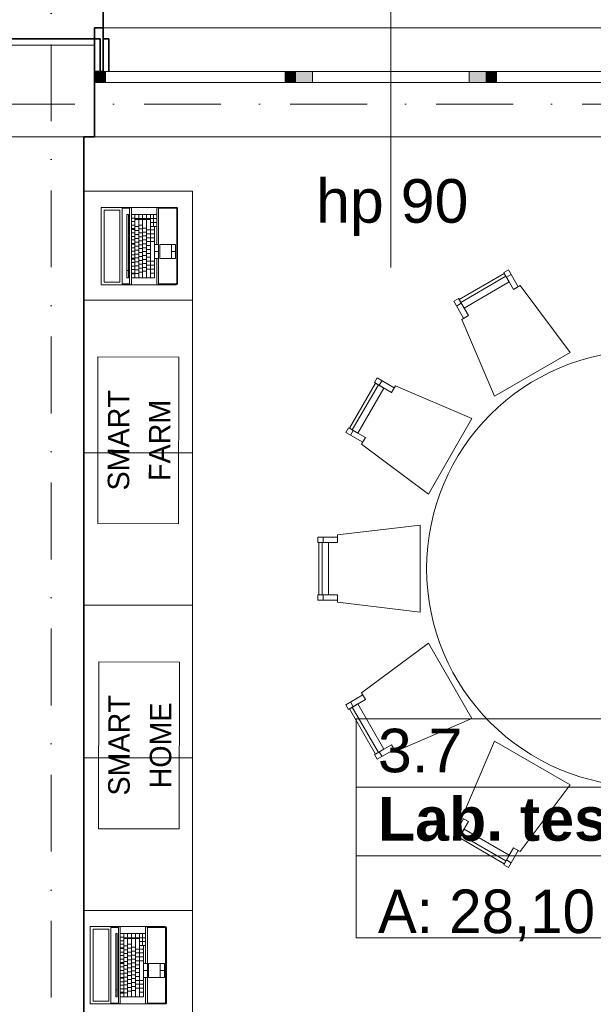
# Model space of a CAD drawing. Header units: millimetres. Extents: x -34676 to 172266, y 39940 to 476087.
# Tile 219 of 256: x 28716 to 31350, y 391760 to 396278. Entities that reach past the tile are written whole.
import ezdxf

# ---------------------------------------------------------------- set-up
doc = ezdxf.new("R2010")
doc.units = ezdxf.units.MM
doc.header["$MEASUREMENT"] = 0
doc.set_wipeout_variables(frame=1)
doc.linetypes.add('Kropki i Kreski', pattern=[6.702778, 3.527778, -1.763889, 0, -1.411111])
doc.linetypes.add('Wipeout_Contour', pattern=[1000, 0, -1000])
for name, color, linetype in [('#podkład', 252, 'Continuous'), ('- A - ocieplenie', 7, 'Continuous'), ('- strefy pomieszczeń', 7, 'Continuous'), ('2D - Rysunki i Obrazki', 7, 'Continuous'), ('Konstrukcja - Siatka mod', 7, 'Continuous'), ('Konstrukcja - Stropy', 7, 'Continuous'), ('Konstrukcja - Ściany nośne wew..P', 7, 'Continuous'), ('Konstrukcja - Ściany zewnętrzne', 7, 'Continuous'), ('Okna Archicada', 7, 'Continuous'), ('Wnętrze - Umeblowanie', 7, 'Continuous'), ('Znaczniki okien Archicada', 7, 'Continuous')]:
    doc.layers.add(name, color=color, linetype=linetype)
doc.styles.add('STYL_AUTOMATYCZNY_1', font='arial.ttf')
doc.styles.add('STYL_AUTOMATYCZNY_2', font='arial.ttf')
doc.styles.add('STYL_AUTOMATYCZNY_6', font='txt')
doc.styles.add('STYL_AUTOMATYCZNY_8', font='txt')

# ---------------------------------------------------------------- blocks, each defined once
blk = doc.blocks.new('uyd')
at = {"layer": 'Okna Archicada', "linetype": 'Continuous', "lineweight": 13}
for points in [[(28667.6, 186090.5), (28667.6, 186040.5), (28717.6, 186040.5), (28717.6, 186090.5)], [(29592.6, 186040.5), (29592.6, 186090.5), (29542.6, 186090.5), (29542.6, 186040.5)], [(29592.6, 186090.5), (29592.6, 186040.5), (29667.6, 186040.5), (29667.6, 186090.5)], [(30462.6, 186040.5), (30462.6, 186090.5), (30387.6, 186090.5), (30387.6, 186040.5)], [(30462.6, 186090.5), (30462.6, 186040.5), (30512.6, 186040.5), (30512.6, 186090.5)]]:
    blk.add_hatch(color=252, dxfattribs=at).paths.add_polyline_path(points)
at = {"layer": '- A - ocieplenie', "color": 252, "linetype": 'Continuous', "lineweight": 35, "ltscale": 100}
for p, q in [((28707.6, 186290.5), (28707.6, 186240.5)), ((28707.6, 186240.5), (28707.6, 186090.5))]:
    blk.add_line(p, q, dxfattribs=at)
at = {"layer": '- A - ocieplenie', "color": 252, "linetype": 'Continuous', "lineweight": 35, "ltscale": 100, "flags": 128}
for points in [[(28707.6, 186240.5), (28707.6, 186440.5)], [(28707.6, 186290.5), (28667.6, 186290.5)], [(28667.6, 186290.5), (28667.6, 186090.5)], [(28267.6, 186240.5), (28692.6, 186240.5)], [(28692.6, 186240.5), (28692.6, 186090.5)], [(28732.6, 186240.5), (28707.6, 186240.5)], [(28732.6, 186090.5), (28732.6, 186240.5)], [(28667.6, 186090.5), (28707.6, 186090.5)]]:
    blk.add_lwpolyline(points, dxfattribs=at)
at = {"layer": '- strefy pomieszczeń', "color": 252, "linetype": 'Continuous', "lineweight": 13, "ltscale": 100}
for p, q in [((29868.2, 183119.9), (32598.3, 183119.9)), ((29868.2, 182805.6), (29868.2, 183119.9)), ((32598.3, 182805.6), (29868.2, 182805.6)), ((29868.2, 182805.6), (32598.3, 182805.6)), ((29868.2, 182491.3), (29868.2, 182805.6)), ((32598.3, 182491.3), (29868.2, 182491.3)), ((29868.2, 182491.3), (32598.3, 182491.3)), ((29868.2, 182114.8), (29868.2, 182491.3)), ((32598.3, 182114.8), (29868.2, 182114.8))]:
    blk.add_line(p, q, dxfattribs=at)
at = {"layer": 'Konstrukcja - Siatka mod', "color": 252, "linetype": 'Kropki i Kreski', "lineweight": 13, "ltscale": 100}
for p, q in [((28467.6, 188896.4), (28467.6, 171931.6)), ((20180, 185940.5), (49624.6, 185940.5))]:
    blk.add_line(p, q, dxfattribs=at)
at = {"layer": 'Konstrukcja - Stropy', "color": 252, "linetype": 'Continuous', "lineweight": 13, "ltscale": 100}
blk.add_line((49667.6, 185790.5), (22627.6, 185790.5), dxfattribs=at)
at = {"layer": 'Konstrukcja - Ściany nośne wew..P', "color": 252, "linetype": 'Continuous', "lineweight": 35, "ltscale": 100, "flags": 128}
blk.add_lwpolyline([(28617.6, 180840.5), (28617.6, 185790.5)], dxfattribs=at)
at = {"layer": 'Konstrukcja - Ściany zewnętrzne', "color": 252, "linetype": 'Continuous', "lineweight": 35, "ltscale": 100}
for p, q in [((28667.6, 186090.5), (28667.6, 186040.5)), ((28667.6, 186040.5), (28667.6, 185790.5))]:
    blk.add_line(p, q, dxfattribs=at)
at = {"layer": 'Konstrukcja - Ściany zewnętrzne', "color": 252, "linetype": 'Continuous', "lineweight": 13, "ltscale": 100, "flags": 128}
blk.add_lwpolyline([(28667.6, 186090.5), (28667.6, 186210.5), (28267.6, 186210.5), (28267.6, 186090.5)], dxfattribs=at)
at = {"layer": 'Konstrukcja - Ściany zewnętrzne', "color": 252, "linetype": 'Continuous', "lineweight": 35, "ltscale": 100, "flags": 128}
blk.add_lwpolyline([(28617.6, 185790.5), (28667.6, 185790.5)], dxfattribs=at)
at = {"layer": 'Okna Archicada', "color": 252, "linetype": 'Continuous', "lineweight": 13, "ltscale": 100}
for p, q in [((28707.6, 186290.5), (31347.6, 186290.5)), ((31387.6, 186090.5), (28667.6, 186090.5)), ((28667.6, 186090.5), (28717.6, 186090.5)), ((28707.6, 186090.5), (31347.6, 186090.5)), ((28717.6, 186090.5), (28717.6, 186040.5)), ((28717.6, 186090.5), (29542.6, 186090.5)), ((29542.6, 186040.5), (29542.6, 186090.5)), ((29542.6, 186090.5), (29592.6, 186090.5)), ((29592.6, 186090.5), (29667.6, 186090.5)), ((29667.6, 186090.5), (29667.6, 186040.5)), ((29667.6, 186090.5), (30387.6, 186090.5)), ((30387.6, 186040.5), (30387.6, 186090.5)), ((30387.6, 186090.5), (30462.6, 186090.5)), ((30462.6, 186090.5), (30512.6, 186090.5)), ((30512.6, 186090.5), (30512.6, 186040.5)), ((30512.6, 186090.5), (31337.6, 186090.5)), ((28717.6, 186040.5), (28667.6, 186040.5)), ((29542.6, 186040.5), (28717.6, 186040.5)), ((29592.6, 186040.5), (29542.6, 186040.5)), ((29667.6, 186040.5), (29592.6, 186040.5)), ((30387.6, 186040.5), (29667.6, 186040.5)), ((30462.6, 186040.5), (30387.6, 186040.5)), ((30512.6, 186040.5), (30462.6, 186040.5)), ((31337.6, 186040.5), (30512.6, 186040.5)), ((31387.6, 185790.5), (28667.6, 185790.5))]:
    blk.add_line(p, q, dxfattribs=at)
at = {"layer": 'Okna Archicada', "color": 252, "linetype": 'Continuous', "lineweight": 35, "ltscale": 100}
for p, q in [((28707.6, 186290.5), (28707.6, 186240.5)), ((28707.6, 186240.5), (28707.6, 186090.5)), ((28667.6, 186090.5), (28667.6, 186040.5)), ((28667.6, 186090.5), (28667.6, 186040.5)), ((28667.6, 186040.5), (28667.6, 185790.5))]:
    blk.add_line(p, q, dxfattribs=at)
at = {"layer": 'Wnętrze - Umeblowanie', "color": 252, "linetype": 'Continuous', "lineweight": 13, "ltscale": 100}
for p, q in [((28698.3, 185466.5), (28698.3, 185111.5)), ((28698.7, 185466.5), (28698.3, 185466.5)), ((28699.6, 185466.5), (28698.7, 185466.5)), ((28700.9, 185466.5), (28699.6, 185466.5)), ((28702.5, 185466.5), (28700.9, 185466.5)), ((28704, 185466.5), (28702.5, 185466.5)), ((28705.2, 185466.5), (28704, 185466.5)), ((28706, 185466.5), (28705.2, 185466.5)), ((29042.5, 185466.5), (28706, 185466.5)), ((28711.5, 185124), (28711.5, 185454)), ((28711.5, 185454), (28783.3, 185454)), ((28783.3, 185454), (28783.3, 185124)), ((28793.5, 185466.5), (28793.5, 185111.5)), ((28828.5, 185462.5), (28793.5, 185462.5)), ((28828.5, 185463.1), (28828.8, 185463.9)), ((28828.5, 185463.1), (28828.5, 185114.9)), ((28828.8, 185463.9), (28831.2, 185465.3)), ((28831.2, 185465.3), (28835.6, 185466.4)), ((28836.5, 185466.5), (28835.6, 185466.4)), ((28836.5, 185434), (28836.5, 185466.5)), ((28952.5, 185434), (28952.5, 185466.5)), ((28953.4, 185466.4), (28952.5, 185466.5)), ((28957.8, 185465.3), (28953.4, 185466.4)), ((28960.2, 185463.9), (28957.8, 185465.3)), ((28960.5, 185463.1), (28960.2, 185463.9)), ((28960.5, 185297), (28960.5, 185463.1)), ((29042.1, 185462.5), (28960.5, 185462.5)), ((29043.2, 185462.3), (29042.1, 185462.5)), ((29044.8, 185466.1), (29042.5, 185466.5)), ((29043.9, 185461.9), (29043.2, 185462.3)), ((29044.3, 185461.2), (29043.9, 185461.9)), ((29044.5, 185460.1), (29044.3, 185461.2)), ((29044.5, 185117.9), (29044.5, 185460.1)), ((29046.7, 185464.8), (29044.8, 185466.1)), ((29048, 185462.8), (29046.7, 185464.8)), ((29048.5, 185460.5), (29048, 185462.8)), ((29048.5, 185117.5), (29048.5, 185460.5)), ((28815.5, 185144), (28815.5, 185434)), ((28815.5, 185434), (28822.5, 185434)), ((28822.5, 185434), (28822.5, 185144)), ((28836.5, 185144), (28836.5, 185434)), ((28836.5, 185434), (28952.5, 185434)), ((28852, 185417.5), (28836.5, 185417.5)), ((28852, 185144), (28852, 185434)), ((28924, 185415.5), (28852, 185415.5)), ((28924, 185411.5), (28852, 185411.5)), ((28870, 185415.5), (28870, 185434)), ((28870, 185144), (28870, 185411.5)), ((28888, 185415.5), (28888, 185434)), ((28888, 185144), (28888, 185411.5)), ((28906, 185415.5), (28906, 185434)), ((28906, 185144), (28906, 185411.5)), ((28924, 185144), (28924, 185434)), ((28952.5, 185415.5), (28924, 185415.5)), ((28938, 185379), (28938, 185434)), ((28952.5, 185434), (28952.5, 185379)), ((28852, 185401.5), (28836.5, 185401.5)), ((28852, 185385.5), (28836.5, 185385.5)), ((28852, 185369.5), (28836.5, 185369.5)), ((28852, 185365.5), (28836.5, 185365.5)), ((28870, 185378.5), (28852, 185378.5)), ((28888, 185385.5), (28870, 185385.5)), ((28888, 185367.5), (28870, 185367.5)), ((28906, 185371.5), (28888, 185371.5)), ((28942.5, 185363.5), (28906, 185363.5)), ((28952.5, 185397.5), (28924, 185397.5)), ((28924, 185379), (28952.5, 185379)), ((28942.5, 185379), (28942.5, 185144)), ((28952.5, 185379), (28942.5, 185379)), ((28952.5, 185297), (28952.5, 185379)), ((28852, 185349.5), (28836.5, 185349.5)), ((28852, 185333.5), (28836.5, 185333.5)), ((28852, 185317.5), (28836.5, 185317.5)), ((28870, 185360.5), (28852, 185360.5)), ((28870, 185342.5), (28852, 185342.5)), ((28870, 185324.5), (28852, 185324.5)), ((28888, 185349.5), (28870, 185349.5)), ((28888, 185331.5), (28870, 185331.5)), ((28906, 185353.5), (28888, 185353.5)), ((28906, 185335.5), (28888, 185335.5)), ((28906, 185317.5), (28888, 185317.5)), ((28942.5, 185345.5), (28906, 185345.5)), ((28942.5, 185327.5), (28906, 185327.5)), ((28852, 185301.5), (28836.5, 185301.5)), ((28852, 185297.5), (28836.5, 185297.5)), ((28852, 185281.5), (28836.5, 185281.5)), ((28870, 185306.5), (28852, 185306.5)), ((28870, 185288.5), (28852, 185288.5)), ((28888, 185313.5), (28870, 185313.5)), ((28888, 185295.5), (28870, 185295.5)), ((28888, 185277.5), (28870, 185277.5)), ((28906, 185299.5), (28888, 185299.5)), ((28906, 185281.5), (28888, 185281.5)), ((28942.5, 185309.5), (28906, 185309.5)), ((28924, 185291.5), (28906, 185291.5)), ((28924, 185273.5), (28906, 185273.5)), ((28942.5, 185297), (28952.5, 185297)), ((28952.5, 185297), (28960.5, 185297)), ((28960.5, 185297), (28960.5, 185232)), ((28966.5, 185297), (28966.5, 185232)), ((29038.5, 185297), (28966.5, 185297)), ((29020, 185297), (29020, 185232)), ((29038.5, 185232), (29038.5, 185297)), ((28852, 185265.5), (28836.5, 185265.5)), ((28852, 185249.5), (28836.5, 185249.5)), ((28852, 185233.5), (28836.5, 185233.5)), ((28852, 185229.5), (28836.5, 185229.5)), ((28870, 185270.5), (28852, 185270.5)), ((28870, 185252.5), (28852, 185252.5)), ((28870, 185234.5), (28852, 185234.5)), ((28888, 185259.5), (28870, 185259.5)), ((28888, 185241.5), (28870, 185241.5)), ((28906, 185263.5), (28888, 185263.5)), ((28906, 185245.5), (28888, 185245.5)), ((28906, 185227.5), (28888, 185227.5)), ((28924, 185255.5), (28906, 185255.5)), ((28924, 185237.5), (28906, 185237.5)), ((28960.5, 185264.5), (28942.5, 185264.5)), ((28952.5, 185232), (28942.5, 185232)), ((28952.5, 185111.5), (28952.5, 185232)), ((28952.5, 185232), (28960.5, 185232)), ((28960.5, 185114.9), (28960.5, 185232)), ((28966.5, 185232), (29038.5, 185232)), ((29020, 185264.5), (29038.5, 185264.5)), ((28852, 185213.5), (28836.5, 185213.5)), ((28852, 185197.5), (28836.5, 185197.5)), ((28870, 185216.5), (28852, 185216.5)), ((28870, 185198.5), (28852, 185198.5)), ((28888, 185223.5), (28870, 185223.5)), ((28888, 185205.5), (28870, 185205.5)), ((28888, 185187.5), (28870, 185187.5)), ((28906, 185209.5), (28888, 185209.5)), ((28906, 185191.5), (28888, 185191.5)), ((28942.5, 185219.5), (28906, 185219.5)), ((28942.5, 185201.5), (28906, 185201.5)), ((28942.5, 185183.5), (28906, 185183.5)), ((28822.5, 185176.5), (28815.5, 185176.5)), ((28822.5, 185144), (28815.5, 185144)), ((28852, 185181.5), (28836.5, 185181.5)), ((28852, 185165.5), (28836.5, 185165.5)), ((28852, 185161.5), (28836.5, 185161.5)), ((28836.5, 185111.5), (28836.5, 185144)), ((28942.5, 185144), (28836.5, 185144)), ((28870, 185180.5), (28852, 185180.5)), ((28870, 185162.5), (28852, 185162.5)), ((28888, 185169.5), (28870, 185169.5)), ((28906, 185173.5), (28888, 185173.5)), ((28942.5, 185165.5), (28924, 185165.5)), ((30555.6, 185150.5), (30348.3, 185030.8)), ((30579.7, 185158.7), (30558.1, 185146.2)), ((28698.7, 185111.5), (28698.3, 185111.5)), ((28699.6, 185111.5), (28698.7, 185111.5)), ((28700.9, 185111.5), (28699.6, 185111.5)), ((28702.5, 185111.5), (28700.9, 185111.5)), ((28704, 185111.5), (28702.5, 185111.5)), ((28705.2, 185111.5), (28704, 185111.5)), ((28706, 185111.5), (28705.2, 185111.5)), ((29042.5, 185111.5), (28706, 185111.5)), ((28783.3, 185124), (28711.5, 185124)), ((28793.5, 185115.5), (28828.5, 185115.5)), ((28828.5, 185114.9), (28828.8, 185114.1)), ((28831.2, 185112.7), (28828.8, 185114.1)), ((28835.6, 185111.6), (28831.2, 185112.7)), ((28836.5, 185111.5), (28835.6, 185111.6)), ((28952.5, 185111.5), (28953.4, 185111.6)), ((28953.4, 185111.6), (28957.8, 185112.7)), ((28957.8, 185112.7), (28960.2, 185114.1)), ((28960.2, 185114.1), (28960.5, 185114.9)), ((28960.5, 185115.5), (29042.1, 185115.5)), ((29042.1, 185115.5), (29043.2, 185115.7)), ((29042.5, 185111.5), (29044.8, 185112)), ((29043.2, 185115.7), (29043.9, 185116.2)), ((29043.9, 185116.2), (29044.3, 185116.8)), ((29044.3, 185116.8), (29044.5, 185117.9)), ((29044.8, 185112), (29046.7, 185113.3)), ((29046.7, 185113.3), (29048, 185115.2)), ((29048, 185115.2), (29048.5, 185117.5)), ((30329.1, 185014), (30350.8, 185026.5)), ((29970.1, 184652.6), (29850.4, 184445.3)), ((29986.9, 184671.7), (29974.4, 184650.1)), ((29842.2, 184421.1), (29854.7, 184442.8)), ((29711.9, 183928.6), (29711.9, 183689.2)), ((29716.9, 183953.6), (29716.9, 183928.6)), ((29716.9, 183664.2), (29716.9, 183689.2)), ((29842.2, 183196.7), (29854.7, 183175.1)), ((29850.4, 183172.6), (29970.1, 182965.3)), ((29986.9, 182946.1), (29974.4, 182967.8)), ((30329.1, 182603.9), (30350.8, 182591.4)), ((30348.3, 182587.1), (30555.6, 182467.4)), ((30579.7, 182459.2), (30558.1, 182471.7)), ((28647.5, 182166), (28647.5, 181811)), ((28647.8, 182166), (28647.5, 182166)), ((28648.8, 182166), (28647.8, 182166)), ((28650.1, 182166), (28648.8, 182166)), ((28651.6, 182166), (28650.1, 182166)), ((28653.1, 182166), (28651.6, 182166)), ((28654.4, 182166), (28653.1, 182166)), ((28655.2, 182166), (28654.4, 182166)), ((28991.7, 182166), (28655.2, 182166)), ((28742.7, 182166), (28742.7, 181811)), ((28777.7, 182162), (28742.7, 182162)), ((28777.7, 182162.5), (28778, 182163.3)), ((28777.7, 182162.5), (28777.7, 181814.4)), ((28778, 182163.3), (28780.4, 182164.8)), ((28780.4, 182164.8), (28784.8, 182165.9)), ((28785.7, 182166), (28784.8, 182165.9)), ((28785.7, 182133.5), (28785.7, 182166)), ((28901.7, 182133.5), (28901.7, 182166)), ((28902.6, 182165.9), (28901.7, 182166)), ((28907, 182164.8), (28902.6, 182165.9)), ((28909.4, 182163.3), (28907, 182164.8)), ((28909.7, 182162.5), (28909.4, 182163.3)), ((28909.7, 181996.5), (28909.7, 182162.5)), ((28991.3, 182162), (28909.7, 182162)), ((28992.4, 182161.7), (28991.3, 182162)), ((28994, 182165.5), (28991.7, 182166)), ((28993, 182161.3), (28992.4, 182161.7)), ((28993.4, 182160.7), (28993, 182161.3)), ((28993.7, 182159.6), (28993.4, 182160.7)), ((28993.7, 181817.4), (28993.7, 182159.6)), ((28995.9, 182164.2), (28994, 182165.5)), ((28997.2, 182162.3), (28995.9, 182164.2)), ((28997.7, 182160), (28997.2, 182162.3)), ((28997.7, 181817), (28997.7, 182160)), ((28660.7, 181823.5), (28660.7, 182153.5)), ((28660.7, 182153.5), (28732.5, 182153.5)), ((28732.5, 182153.5), (28732.5, 181823.5)), ((28764.7, 181843.5), (28764.7, 182133.5)), ((28764.7, 182133.5), (28771.7, 182133.5)), ((28771.7, 182133.5), (28771.7, 181843.5)), ((28785.7, 181843.5), (28785.7, 182133.5)), ((28785.7, 182133.5), (28901.7, 182133.5)), ((28801.2, 182117), (28785.7, 182117)), ((28801.2, 181843.5), (28801.2, 182133.5)), ((28873.2, 182115), (28801.2, 182115)), ((28873.2, 182111), (28801.2, 182111)), ((28819.2, 182115), (28819.2, 182133.5)), ((28819.2, 181843.5), (28819.2, 182111)), ((28837.2, 182115), (28837.2, 182133.5)), ((28837.2, 181843.5), (28837.2, 182111)), ((28855.2, 182115), (28855.2, 182133.5)), ((28855.2, 181843.5), (28855.2, 182111)), ((28873.2, 181843.5), (28873.2, 182133.5)), ((28901.7, 182115), (28873.2, 182115)), ((28887.2, 182078.5), (28887.2, 182133.5)), ((28901.7, 182133.5), (28901.7, 182078.5)), ((28801.2, 182101), (28785.7, 182101)), ((28801.2, 182085), (28785.7, 182085)), ((28801.2, 182069), (28785.7, 182069)), ((28801.2, 182065), (28785.7, 182065)), ((28819.2, 182078), (28801.2, 182078)), ((28837.2, 182085), (28819.2, 182085)), ((28837.2, 182067), (28819.2, 182067)), ((28855.2, 182071), (28837.2, 182071)), ((28901.7, 182097), (28873.2, 182097)), ((28873.2, 182078.5), (28901.7, 182078.5)), ((28891.7, 182078.5), (28891.7, 181843.5)), ((28901.7, 182078.5), (28891.7, 182078.5)), ((28901.7, 181996.5), (28901.7, 182078.5)), ((28801.2, 182049), (28785.7, 182049)), ((28801.2, 182033), (28785.7, 182033)), ((28819.2, 182060), (28801.2, 182060)), ((28819.2, 182042), (28801.2, 182042)), ((28819.2, 182024), (28801.2, 182024)), ((28837.2, 182049), (28819.2, 182049)), ((28837.2, 182031), (28819.2, 182031)), ((28855.2, 182053), (28837.2, 182053)), ((28855.2, 182035), (28837.2, 182035)), ((28891.7, 182063), (28855.2, 182063)), ((28891.7, 182045), (28855.2, 182045)), ((28891.7, 182027), (28855.2, 182027)), ((28801.2, 182017), (28785.7, 182017)), ((28801.2, 182001), (28785.7, 182001)), ((28801.2, 181997), (28785.7, 181997)), ((28801.2, 181981), (28785.7, 181981)), ((28819.2, 182006), (28801.2, 182006)), ((28819.2, 181988), (28801.2, 181988)), ((28837.2, 182013), (28819.2, 182013)), ((28837.2, 181995), (28819.2, 181995)), ((28837.2, 181977), (28819.2, 181977)), ((28855.2, 182017), (28837.2, 182017)), ((28855.2, 181999), (28837.2, 181999)), ((28855.2, 181981), (28837.2, 181981)), ((28891.7, 182009), (28855.2, 182009)), ((28873.2, 181991), (28855.2, 181991)), ((28891.7, 181996.5), (28901.7, 181996.5)), ((28901.7, 181996.5), (28909.7, 181996.5)), ((28909.7, 181996.5), (28909.7, 181931.5)), ((28915.7, 181996.5), (28915.7, 181931.5)), ((28987.7, 181996.5), (28915.7, 181996.5)), ((28969.2, 181996.5), (28969.2, 181931.5)), ((28987.7, 181931.5), (28987.7, 181996.5)), ((28801.2, 181965), (28785.7, 181965)), ((28801.2, 181949), (28785.7, 181949)), ((28801.2, 181933), (28785.7, 181933)), ((28801.2, 181929), (28785.7, 181929)), ((28819.2, 181970), (28801.2, 181970)), ((28819.2, 181952), (28801.2, 181952)), ((28819.2, 181934), (28801.2, 181934)), ((28837.2, 181959), (28819.2, 181959)), ((28837.2, 181941), (28819.2, 181941)), ((28855.2, 181963), (28837.2, 181963)), ((28855.2, 181945), (28837.2, 181945)), ((28873.2, 181973), (28855.2, 181973)), ((28873.2, 181955), (28855.2, 181955)), ((28873.2, 181937), (28855.2, 181937)), ((28909.7, 181964), (28891.7, 181964)), ((28901.7, 181931.5), (28891.7, 181931.5)), ((28901.7, 181811), (28901.7, 181931.5)), ((28901.7, 181931.5), (28909.7, 181931.5)), ((28909.7, 181814.4), (28909.7, 181931.5)), ((28915.7, 181931.5), (28987.7, 181931.5)), ((28969.2, 181964), (28987.7, 181964)), ((28801.2, 181913), (28785.7, 181913)), ((28801.2, 181897), (28785.7, 181897)), ((28819.2, 181916), (28801.2, 181916)), ((28819.2, 181898), (28801.2, 181898)), ((28837.2, 181923), (28819.2, 181923)), ((28837.2, 181905), (28819.2, 181905)), ((28837.2, 181887), (28819.2, 181887)), ((28855.2, 181927), (28837.2, 181927)), ((28855.2, 181909), (28837.2, 181909)), ((28855.2, 181891), (28837.2, 181891)), ((28891.7, 181919), (28855.2, 181919)), ((28891.7, 181901), (28855.2, 181901)), ((28771.7, 181876), (28764.7, 181876)), ((28771.7, 181843.5), (28764.7, 181843.5)), ((28801.2, 181881), (28785.7, 181881)), ((28801.2, 181865), (28785.7, 181865)), ((28801.2, 181861), (28785.7, 181861)), ((28785.7, 181811), (28785.7, 181843.5)), ((28891.7, 181843.5), (28785.7, 181843.5)), ((28819.2, 181880), (28801.2, 181880)), ((28819.2, 181862), (28801.2, 181862)), ((28837.2, 181869), (28819.2, 181869)), ((28855.2, 181873), (28837.2, 181873)), ((28891.7, 181883), (28855.2, 181883)), ((28891.7, 181865), (28873.2, 181865)), ((28647.8, 181811), (28647.5, 181811)), ((28648.8, 181811), (28647.8, 181811)), ((28650.1, 181811), (28648.8, 181811)), ((28651.6, 181811), (28650.1, 181811)), ((28653.1, 181811), (28651.6, 181811)), ((28654.4, 181811), (28653.1, 181811)), ((28655.2, 181811), (28654.4, 181811)), ((28991.7, 181811), (28655.2, 181811)), ((28732.5, 181823.5), (28660.7, 181823.5)), ((28742.7, 181815), (28777.7, 181815)), ((28777.7, 181814.4), (28778, 181813.6)), ((28780.4, 181812.2), (28778, 181813.6)), ((28784.8, 181811.1), (28780.4, 181812.2)), ((28785.7, 181811), (28784.8, 181811.1)), ((28901.7, 181811), (28902.6, 181811.1)), ((28902.6, 181811.1), (28907, 181812.2)), ((28907, 181812.2), (28909.4, 181813.6)), ((28909.4, 181813.6), (28909.7, 181814.4)), ((28909.7, 181815), (28991.3, 181815)), ((28991.3, 181815), (28992.4, 181815.2)), ((28991.7, 181811), (28994, 181811.4)), ((28992.4, 181815.2), (28993, 181815.6)), ((28993, 181815.6), (28993.4, 181816.2)), ((28993.4, 181816.2), (28993.7, 181817.4)), ((28994, 181811.4), (28995.9, 181812.7)), ((28995.9, 181812.7), (28997.2, 181814.7)), ((28997.2, 181814.7), (28997.7, 181817))]:
    blk.add_line(p, q, dxfattribs=at)
at = {"layer": 'Wnętrze - Umeblowanie', "color": 252, "linetype": 'Continuous', "lineweight": 13, "ltscale": 100, "flags": 128}
for points in [[(28617.6, 185040.5), (28617.6, 185540.5), (29117.6, 185540.5), (29117.6, 185040.5)], [(30570.6, 185124.5), (30363.3, 185004.8), (30340.8, 185043.8), (30548.1, 185163.5)], [(30612.2, 185102.4), (30590.6, 185089.9), (30545.6, 185167.8), (30567.2, 185180.3)], [(30850.1, 184800.9), (30503.7, 184600.9), (30352.9, 184952.6), (30383.3, 184970.2), (30363.3, 185004.8), (30570.6, 185124.5), (30590.6, 185089.9), (30621, 185107.4)], [(30361.6, 184957.7), (30383.3, 184970.2), (30338.3, 185048.1), (30316.6, 185035.6)], [(29996, 184637.6), (29876.4, 184430.3), (29837.4, 184452.8), (29957.1, 184660.1)], [(30399.9, 184497.1), (30199.9, 184150.7), (29893.5, 184379.9), (29911, 184410.3), (29876.4, 184430.3), (29996, 184637.6), (30030.7, 184617.6), (30048.2, 184648)], [(30043.2, 184639.2), (30030.7, 184617.6), (29952.7, 184662.6), (29965.2, 184684.2)], [(29898.5, 184388.6), (29911, 184410.3), (29833.1, 184455.3), (29820.6, 184433.6)], [(30161.9, 184008.9), (30161.9, 183608.9), (29781.9, 183654.2), (29781.9, 183689.2), (29741.9, 183689.2), (29741.9, 183928.6), (29781.9, 183928.6), (29781.9, 183963.7)], [(29781.9, 183953.6), (29781.9, 183928.6), (29691.9, 183928.6), (29691.9, 183953.6)], [(29741.9, 183928.6), (29741.9, 183689.2), (29696.9, 183689.2), (29696.9, 183928.6)], [(29781.9, 183664.2), (29781.9, 183689.2), (29691.9, 183689.2), (29691.9, 183664.2)], [(30199.9, 183467.1), (30399.9, 183120.7), (30048.2, 182969.9), (30030.7, 183000.3), (29996, 182980.3), (29876.4, 183187.6), (29911, 183207.6), (29893.5, 183238)], [(29898.5, 183229.2), (29911, 183207.6), (29833.1, 183162.6), (29820.6, 183184.2)], [(29876.4, 183187.6), (29996, 182980.3), (29957.1, 182957.8), (29837.4, 183165.1)], [(30503.7, 183016.9), (30850.1, 182816.9), (30621, 182510.5), (30590.6, 182528), (30570.6, 182493.3), (30363.3, 182613), (30383.3, 182647.7), (30352.9, 182665.2)], [(30043.2, 182978.6), (30030.7, 183000.3), (29952.7, 182955.3), (29965.2, 182933.6)], [(30361.6, 182660.2), (30383.3, 182647.7), (30338.3, 182569.7), (30316.6, 182582.2)], [(30363.3, 182613), (30570.6, 182493.3), (30548.1, 182454.4), (30340.8, 182574.1)], [(30612.2, 182515.5), (30590.6, 182528), (30545.6, 182450), (30567.2, 182437.5)], [(28617.6, 181740.5), (28617.6, 182240.5), (29117.6, 182240.5), (29117.6, 181740.5)]]:
    blk.add_lwpolyline(points, close=True, dxfattribs=at)
blk.add_lwpolyline([(32191.9, 183808.9, -1), (30191.9, 183808.9, -1)], format="xyb", close=True, dxfattribs=at)
at = {"layer": 'Znaczniki okien Archicada', "color": 252, "linetype": 'Continuous', "lineweight": 13, "ltscale": 100}
blk.add_line((30027.6, 187133.3), (30027.6, 185190.5), dxfattribs=at)
at = {"layer": '- strefy pomieszczeń', "color": 252, "linetype": 'Continuous', "lineweight": 13, "char_height": 200, "attachment_point": 1}
for s, insert, style in [('\\A1;{\\pql;\\pt0,100;\\fArial|b0|i0|c238|p0;\\W1.000000;3.7\\fArial|b0|i0|c238|p0;\\W1.000000;\\A1{\\H.66x;\\S^  ;}\\fArial|b0|i0|c238|p0;\\W1.000000;\\fArial|b0|i0|c238|p0;\\W1.000000;\\A1{\\H.66x;\\S^  ;}}', (29968.2, 183074.1), 'STYL_AUTOMATYCZNY_1'), ('\\A1;{\\pql;\\pt0,100;\\fArial|b1|i0|c238|p0;\\W1.000000;Lab. testowe do 3.6\\fArial|b1|i0|c238|p0;\\W1.000000;\\A1{\\H.66x;\\S^  ;}\\fArial|b1|i0|c238|p0;\\W1.000000;\\fArial|b1|i0|c238|p0;\\W1.000000;\\A1{\\H.66x;\\S^  ;}}', (29968.2, 182759.9), 'STYL_AUTOMATYCZNY_2'), ('\\A1;{\\pql;\\pt0,500;\\fGeneva CE|b0|i0|c0|p0;\\W1.000000;A: 28,10\\fGeneva CE|b0|i0|c0|p0;\\W1.000000;\\A1{\\H.66x;\\S^  ;}\\fGeneva CE|b0|i0|c0|p0;\\W1.000000; m\\fGeneva CE|b0|i0|c0|p0;\\W1.000000;\\A1{\\H.66x;\\S2^  ;}}', (29968.2, 182394.4), 'STYL_AUTOMATYCZNY_6')]:
    blk.add_mtext(s, dxfattribs=dict(at, insert=insert, style=style))
at = {"layer": 'Znaczniki okien Archicada', "color": 252, "linetype": 'Continuous', "lineweight": 15, "insert": (29684.4, 185336), "char_height": 200, "attachment_point": 7, "style": 'STYL_AUTOMATYCZNY_1'}
blk.add_mtext('\\A1;{\\pql;\\pt0;\\fArial|b0|i0|c238|p0;\\W1.000000;hp 90\\fArial|b0|i0|c238|p0;\\W1.000000;\\A1{\\H.66x;\\S^  ;}\\fArial|b0|i0|c238|p0;\\W1.000000;\\fArial|b0|i0|c238|p0;\\W1.000000;}', dxfattribs=at)
at = {"color": 252, "linetype": 'Wipeout_Contour', "lineweight": 0, "ltscale": 746574.100082}
blk.add_wipeout([(29052.1, 184014.7), (29053.5, 184779.6), (28683, 184780.3), (28681.7, 184015.3)], dxfattribs=at).dxf.layer = '2D - Rysunki i Obrazki'
at = {"color": 252, "linetype": 'Wipeout_Contour', "lineweight": 0, "ltscale": 741044.444304}
blk.add_wipeout([(29056.1, 182614.7), (29057.4, 183379.6), (28686.9, 183380.3), (28685.6, 182615.3)], dxfattribs=at).dxf.layer = '2D - Rysunki i Obrazki'
at = {"layer": '2D - Rysunki i Obrazki', "color": 252, "linetype": 'Continuous', "lineweight": 13, "ltscale": 100}
for p, q in [((28683, 184780.3), (28681.7, 184015.3)), ((29053.5, 184779.6), (28683, 184780.3)), ((29052.1, 184014.7), (29053.5, 184779.6)), ((28681.7, 184015.3), (29052.1, 184014.7)), ((28686.9, 183380.3), (28685.6, 182615.3)), ((29057.4, 183379.6), (28686.9, 183380.3)), ((29056.1, 182614.7), (29057.4, 183379.6)), ((28685.6, 182615.3), (29056.1, 182614.7))]:
    blk.add_line(p, q, dxfattribs=at)
at = {"layer": 'Wnętrze - Umeblowanie', "color": 252, "linetype": 'Continuous', "lineweight": 13, "ltscale": 100}
for p, q in [((28617.6, 184340.5), (29117.6, 184340.5)), ((28617.6, 182940.5), (29117.6, 182940.5))]:
    blk.add_line(p, q, dxfattribs=at)
at = {"layer": 'Wnętrze - Umeblowanie', "color": 252, "linetype": 'Continuous', "lineweight": 13, "ltscale": 100, "flags": 128}
for points in [[(28617.6, 183640.5), (28617.6, 185040.5), (29117.6, 185040.5), (29117.6, 183640.5)], [(28617.6, 182240.5), (28617.6, 183640.5), (29117.6, 183640.5), (29117.6, 182240.5)]]:
    blk.add_lwpolyline(points, close=True, dxfattribs=at)
at = {"layer": '2D - Rysunki i Obrazki', "color": 252, "linetype": 'Continuous', "lineweight": 13, "char_height": 98.407, "attachment_point": 8, "rotation": 89.9, "style": 'STYL_AUTOMATYCZNY_8'}
for s, insert, line_spacing_factor in [('\\A1;{\\pqc;\\fF1|b0|i0|c0|p0;\\W1.000000;SMART \\P\\pqc;\\fF1|b0|i0|c0|p0;\\W1.000000;FARM}', (29015.2, 184397.2), 1.148572), ('\\A1;{\\pqc;\\fF1|b0|i0|c0|p0;\\W1.000000;SMART \\P\\pqc;\\fF1|b0|i0|c0|p0;\\W1.000000;HOME}', (29020.8, 182997.2), 1.160778)]:
    blk.add_mtext(s, dxfattribs=dict(at, insert=insert, line_spacing_factor=line_spacing_factor))

msp = doc.modelspace()

# ---------------------------------------------------------------- block references
at = {"layer": '#podkład'}
msp.add_blockref('uyd', (392.7, 209950.3), dxfattribs=at)

# ---------------------------------------------------------------- next in the draw order: hatches: boundary and pattern name
at = {"layer": '- A - ocieplenie', "linetype": 'Continuous', "lineweight": 15}
h = msp.add_hatch(dxfattribs=at)
h.set_pattern_fill('Izolacja_miękka_0002', color=8, style=0, pattern_type=2)
h.set_pattern_definition([(60, (-208051.03, 672090.37), (-129.90381, 75), []), (120, (-208051.03, 672090.37), (129.90381, 75), [])])
h.paths.add_polyline_path([(28732.6, 396262.6), (28722.6, 396212.6), (28732.6, 396212.6)])

doc.saveas('drawing.dxf')
